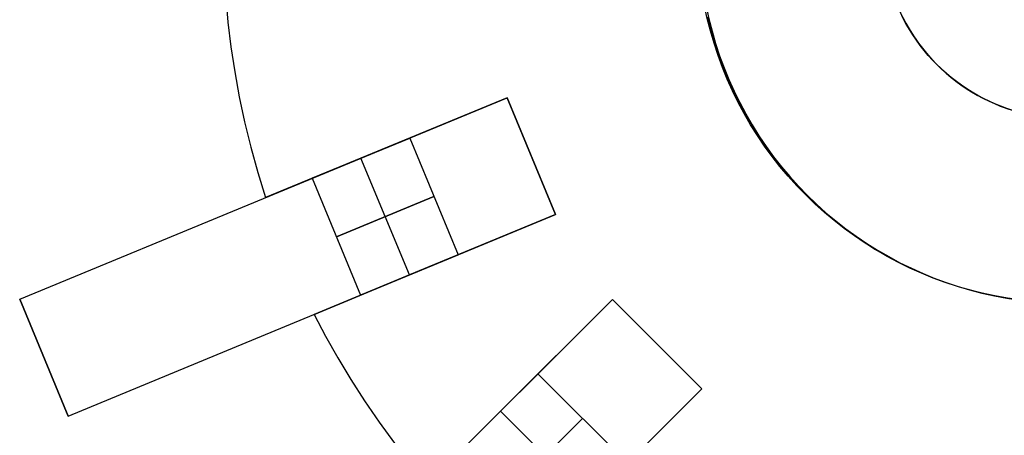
# Model space of a CAD drawing. Header units: millimetres. Extents: x 625 to 835, y 105 to 315.
# Tile 2 of 9: x 631 to 724, y 162 to 202. Entities that reach past the tile are written whole.
import ezdxf

# ---------------------------------------------------------------- set-up
doc = ezdxf.new("R2010")
doc.units = ezdxf.units.MM

msp = doc.modelspace()

# ---------------------------------------------------------------- linework, layer by layer
at = {"extrusion": (0.000142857, -2.84161e-05, 1)}
msp.add_lwpolyline([(697.739, 223.379), (697.294, 222.251), (696.889, 221.108), (696.524, 219.951), (696.199, 218.783), (695.914, 217.604), (695.671, 216.416), (695.469, 215.221), (695.308, 214.019), (695.189, 212.812), (695.112, 211.602), (695.077, 210.389), (695.084, 209.177), (695.133, 207.965), (695.224, 206.756), (695.357, 205.55), (695.531, 204.35), (695.747, 203.157), (696.005, 201.972), (696.303, 200.796), (696.641, 199.632), (697.02, 198.48), (697.438, 197.342), (697.896, 196.219), (698.392, 195.112), (698.926, 194.023), (699.498, 192.954), (700.106, 191.905), (700.751, 190.878), (701.43, 189.873), (702.144, 188.893), (702.892, 187.938), (703.672, 187.009), (704.484, 186.109), (705.326, 185.236), (706.198, 184.394), (707.099, 183.582), (708.028, 182.802), (708.983, 182.055), (709.963, 181.341), (710.967, 180.661), (711.995, 180.017), (713.044, 179.408), (714.113, 178.837), (715.202, 178.302), (716.308, 177.806), (717.431, 177.349), (718.57, 176.93), (719.722, 176.551), (720.886, 176.213), (722.062, 175.915), (723.247, 175.658), (724.44, 175.442), (725.64, 175.267), (726.845, 175.134), (728.055, 175.043), (729.266, 174.994), (730.479, 174.987), (731.691, 175.022), (732.902, 175.099), (734.108, 175.218), (735.31, 175.379), (736.506, 175.581), (737.694, 175.825), (738.873, 176.109), (740.041, 176.434), (741.198, 176.799), (742.341, 177.205), (743.469, 177.649), (744.581, 178.133), (745.676, 178.654), (746.752, 179.214), (747.808, 179.81), (748.842, 180.442), (749.855, 181.11), (750.843, 181.813), (751.807, 182.549), (752.744, 183.318), (753.654, 184.12), (754.536, 184.952), (755.389, 185.815), (756.211, 186.706), (757.002, 187.625), (757.76, 188.572), (758.485, 189.544), (759.176, 190.54), (759.832, 191.56), (760.453, 192.602), (761.037, 193.665), (761.584, 194.747), (762.093, 195.848), (762.563, 196.966), (762.995, 198.099), (763.387, 199.246), (763.739, 200.407), (764.05, 201.579), (764.321, 202.761), (764.551, 203.952), (764.739, 205.15), (764.886, 206.353), (764.991, 207.562), (765.054, 208.773), (765.075, 209.985)], dxfattribs=at)
at = {"extrusion": (-0.000142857, 2.84161e-05, 1)}
msp.add_lwpolyline([(764.927, 210.015), (764.906, 208.802), (764.843, 207.591), (764.738, 206.383), (764.591, 205.179), (764.403, 203.981), (764.173, 202.79), (763.902, 201.608), (763.591, 200.436), (763.239, 199.276), (762.847, 198.128), (762.415, 196.995), (761.945, 195.877), (761.436, 194.777), (760.889, 193.694), (760.305, 192.631), (759.684, 191.589), (759.028, 190.57), (758.337, 189.573), (757.612, 188.601), (756.854, 187.655), (756.063, 186.736), (755.241, 185.844), (754.388, 184.982), (753.506, 184.149), (752.596, 183.348), (751.659, 182.579), (750.695, 181.842), (749.707, 181.14), (748.694, 180.472), (747.66, 179.839), (746.604, 179.243), (745.528, 178.684), (744.433, 178.162), (743.321, 177.679), (742.193, 177.234), (741.05, 176.829), (739.893, 176.464), (738.725, 176.138), (737.546, 175.854), (736.358, 175.61), (735.162, 175.408), (733.96, 175.248), (732.754, 175.129), (731.543, 175.052), (730.331, 175.017), (729.118, 175.024), (727.907, 175.073), (726.697, 175.164), (725.492, 175.297), (724.292, 175.471), (723.099, 175.687), (721.914, 175.944), (720.738, 176.242), (719.574, 176.581), (718.422, 176.96), (717.283, 177.378), (716.16, 177.836), (715.054, 178.332), (713.965, 178.866), (712.896, 179.438), (711.847, 180.046), (710.819, 180.69), (709.815, 181.37), (708.835, 182.084), (707.88, 182.831), (706.951, 183.612), (706.05, 184.423), (705.178, 185.266), (704.336, 186.138), (703.524, 187.039), (702.744, 187.967), (701.996, 188.922), (701.282, 189.903), (700.603, 190.907), (699.958, 191.934), (699.35, 192.983), (698.778, 194.053), (698.244, 195.142), (697.748, 196.248), (697.29, 197.371), (696.872, 198.509), (696.493, 199.661), (696.155, 200.826), (695.857, 202.001), (695.599, 203.186), (695.383, 204.38), (695.209, 205.58), (695.076, 206.785), (694.985, 207.994), (694.936, 209.206), (694.929, 210.419), (694.964, 211.631), (695.041, 212.841), (695.16, 214.048), (695.321, 215.25), (695.523, 216.446), (695.766, 217.634), (696.051, 218.813), (696.376, 219.981), (696.741, 221.137), (697.146, 222.28), (697.591, 223.408)], dxfattribs=at)
at = {"extrusion": (0.000285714, -5.68321e-05, 1)}
msp.add_lwpolyline([(713.836, 216.696), (713.613, 216.132), (713.411, 215.561), (713.228, 214.983), (713.065, 214.398), (712.923, 213.809), (712.801, 213.215), (712.7, 212.617), (712.62, 212.016), (712.561, 211.413), (712.522, 210.808), (712.505, 210.201), (712.508, 209.595), (712.533, 208.989), (712.578, 208.385), (712.644, 207.782), (712.732, 207.182), (712.84, 206.585), (712.968, 205.993), (713.117, 205.405), (713.287, 204.823), (713.476, 204.247), (713.685, 203.678), (713.914, 203.116), (714.162, 202.563), (714.429, 202.018), (714.715, 201.484), (715.019, 200.959), (715.341, 200.446), (715.681, 199.943), (716.038, 199.453), (716.412, 198.976), (716.802, 198.512), (717.208, 198.061), (717.629, 197.625), (718.065, 197.204), (718.516, 196.798), (718.98, 196.408), (719.457, 196.034), (719.947, 195.677), (720.45, 195.337), (720.963, 195.015), (721.488, 194.711), (722.023, 194.425), (722.567, 194.158), (723.12, 193.91), (723.682, 193.681), (724.251, 193.472), (724.827, 193.282), (725.409, 193.113), (725.997, 192.964), (726.589, 192.836), (727.186, 192.728), (727.786, 192.64), (728.389, 192.574), (728.993, 192.529), (729.599, 192.504), (730.206, 192.5), (730.812, 192.518), (731.417, 192.556), (732.02, 192.616), (732.621, 192.696), (733.219, 192.797), (733.813, 192.919), (734.402, 193.061), (734.987, 193.224), (735.565, 193.407), (736.136, 193.609), (736.7, 193.831), (737.256, 194.073), (737.804, 194.334), (738.342, 194.614), (738.87, 194.912), (739.387, 195.228), (739.893, 195.562), (740.388, 195.913), (740.869, 196.281), (741.338, 196.666), (741.793, 197.067), (742.234, 197.483), (742.66, 197.914), (743.071, 198.36), (743.467, 198.82), (743.846, 199.293), (744.209, 199.779), (744.554, 200.277), (744.882, 200.787), (745.192, 201.308), (745.484, 201.839), (745.758, 202.38), (746.012, 202.931), (746.248, 203.49), (746.463, 204.056), (746.659, 204.63), (746.835, 205.21), (746.991, 205.796), (747.127, 206.387), (747.241, 206.983), (747.336, 207.582), (747.409, 208.183), (747.461, 208.788), (747.493, 209.393), (747.503, 209.999)], dxfattribs=at)
at = {"extrusion": (-0.000285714, 5.68321e-05, 1)}
msp.add_lwpolyline([(747.5, 210), (747.489, 209.394), (747.458, 208.788), (747.406, 208.184), (747.332, 207.582), (747.238, 206.983), (747.123, 206.388), (746.988, 205.797), (746.832, 205.211), (746.656, 204.631), (746.46, 204.057), (746.244, 203.49), (746.009, 202.931), (745.754, 202.381), (745.481, 201.84), (745.189, 201.308), (744.879, 200.787), (744.551, 200.278), (744.205, 199.779), (743.843, 199.293), (743.463, 198.82), (743.068, 198.36), (742.657, 197.915), (742.231, 197.484), (741.79, 197.067), (741.335, 196.667), (740.866, 196.282), (740.384, 195.914), (739.89, 195.563), (739.384, 195.229), (738.866, 194.912), (738.338, 194.614), (737.8, 194.335), (737.253, 194.074), (736.697, 193.832), (736.133, 193.61), (735.561, 193.407), (734.983, 193.224), (734.399, 193.062), (733.81, 192.92), (733.216, 192.798), (732.618, 192.697), (732.017, 192.617), (731.413, 192.557), (730.808, 192.519), (730.202, 192.501), (729.596, 192.505), (728.99, 192.529), (728.385, 192.575), (727.783, 192.641), (727.183, 192.728), (726.586, 192.836), (725.993, 192.965), (725.406, 193.114), (724.823, 193.283), (724.247, 193.473), (723.678, 193.682), (723.117, 193.911), (722.563, 194.159), (722.019, 194.426), (721.484, 194.712), (720.96, 195.016), (720.446, 195.338), (719.944, 195.678), (719.454, 196.035), (718.976, 196.408), (718.512, 196.798), (718.062, 197.204), (717.626, 197.626), (717.204, 198.062), (716.798, 198.512), (716.408, 198.976), (716.035, 199.454), (715.678, 199.944), (715.338, 200.446), (715.016, 200.96), (714.712, 201.484), (714.426, 202.019), (714.159, 202.564), (713.911, 203.117), (713.682, 203.678), (713.472, 204.247), (713.283, 204.823), (713.114, 205.406), (712.965, 205.993), (712.836, 206.586), (712.728, 207.183), (712.641, 207.783), (712.575, 208.385), (712.529, 208.99), (712.505, 209.596), (712.501, 210.202), (712.519, 210.808), (712.557, 211.413), (712.617, 212.017), (712.697, 212.618), (712.798, 213.216), (712.92, 213.81), (713.062, 214.399), (713.224, 214.983), (713.407, 215.561), (713.61, 216.133), (713.832, 216.697)], dxfattribs=at)
for points in [[(650.225, 204), (650.435, 201.672), (650.715, 199.325), (651.07, 196.962), (651.499, 194.585), (652.006, 192.199), (652.591, 189.806), (653.256, 187.41), (654.002, 185.015)], [(650.225, 204), (650.435, 201.672), (650.715, 199.325), (651.07, 196.962), (651.499, 194.585), (652.006, 192.199), (652.591, 189.806), (653.256, 187.41), (654.002, 185.015)], [(650.225, 204), (650.435, 201.672), (650.715, 199.325), (651.07, 196.962), (651.499, 194.585), (652.006, 192.199), (652.591, 189.806), (653.256, 187.41), (654.002, 185.015)], [(650.225, 204), (650.435, 201.672), (650.715, 199.325), (651.07, 196.962), (651.499, 194.585), (652.006, 192.199), (652.591, 189.806), (653.256, 187.41), (654.002, 185.015)], [(650.225, 204), (650.435, 201.672), (650.715, 199.325), (651.07, 196.962), (651.499, 194.585), (652.006, 192.199), (652.591, 189.806), (653.256, 187.41), (654.002, 185.015)], [(650.225, 204), (650.435, 201.672), (650.715, 199.325), (651.07, 196.962), (651.499, 194.585), (652.006, 192.199), (652.591, 189.806), (653.256, 187.41), (654.002, 185.015)], [(695.887, 202.169), (696.18, 200.99), (696.513, 199.822), (696.886, 198.666), (697.299, 197.523), (697.752, 196.396), (698.244, 195.285), (698.774, 194.192), (699.341, 193.117), (699.945, 192.063), (700.586, 191.031), (701.262, 190.022), (701.973, 189.036), (702.717, 188.076), (703.495, 187.143), (704.304, 186.236), (705.144, 185.359), (706.014, 184.511), (706.913, 183.694), (707.84, 182.909), (708.794, 182.156), (709.773, 181.437), (710.777, 180.752), (711.803, 180.102), (712.852, 179.489), (713.921, 178.912), (715.01, 178.373), (716.117, 177.871), (717.24, 177.409), (718.379, 176.986), (719.532, 176.602), (720.697, 176.259), (721.874, 175.956), (723.06, 175.695), (724.255, 175.475)], [(714.387, 202.096), (714.67, 201.559), (714.973, 201.032), (715.293, 200.516), (715.631, 200.011), (715.986, 199.518), (716.359, 199.038), (716.747, 198.571), (717.152, 198.118), (717.572, 197.679), (718.007, 197.256), (718.457, 196.847), (718.92, 196.454), (719.397, 196.078), (719.887, 195.718), (720.388, 195.376), (720.902, 195.051), (721.426, 194.744), (721.961, 194.456), (722.505, 194.186), (723.058, 193.936), (723.62, 193.704), (724.189, 193.493)], [(630.697, 175.362), (676.891, 194.496)], [(676.891, 194.496), (663.032, 188.755)], [(663.032, 188.755), (676.891, 194.496)], [(676.891, 194.496), (663.032, 188.755)], [(663.032, 188.755), (676.891, 194.496)], [(681.483, 183.409), (676.891, 194.496)], [(676.891, 194.496), (681.483, 183.409)], [(676.891, 194.496), (681.483, 183.409)], [(676.891, 194.496), (681.483, 183.409)], [(681.483, 183.409), (676.891, 194.496)], [(681.483, 183.409), (676.891, 194.496)], [(667.652, 190.669), (658.413, 186.842)], [(658.413, 186.842), (667.652, 190.669)], [(667.652, 190.669), (672.244, 179.582)], [(667.652, 190.669), (672.244, 179.582)], [(663.032, 188.755), (654.002, 185.015)], [(654.002, 185.015), (663.032, 188.755)], [(663.032, 188.755), (654.002, 185.015)], [(654.002, 185.015), (663.032, 188.755)], [(667.625, 177.669), (663.032, 188.755)], [(667.625, 177.669), (663.032, 188.755)], [(658.413, 186.842), (663.005, 175.755)], [(658.413, 186.842), (663.005, 175.755)], [(660.709, 181.299), (669.948, 185.126)], [(669.948, 185.126), (660.709, 181.299)], [(635.289, 164.275), (681.483, 183.409)], [(667.625, 177.669), (681.483, 183.409)], [(681.483, 183.409), (667.625, 177.669)], [(667.625, 177.669), (681.483, 183.409)], [(681.483, 183.409), (667.625, 177.669)], [(663.005, 175.755), (672.244, 179.582)], [(672.244, 179.582), (663.005, 175.755)], [(658.594, 173.928), (667.625, 177.669)], [(667.625, 177.669), (658.594, 173.928)], [(658.594, 173.928), (667.625, 177.669)], [(667.625, 177.669), (658.594, 173.928)], [(630.697, 175.362), (635.289, 164.275)], [(630.697, 175.362), (635.289, 164.275)], [(635.289, 164.275), (630.697, 175.362)], [(651.511, 139.996), (686.866, 175.352)], [(686.866, 175.352), (676.26, 164.745)], [(676.26, 164.745), (686.866, 175.352)], [(686.866, 175.352), (676.26, 164.745)], [(676.26, 164.745), (686.866, 175.352)], [(695.352, 166.866), (686.866, 175.352)], [(686.866, 175.352), (695.352, 166.866)], [(686.866, 175.352), (695.352, 166.866)], [(686.866, 175.352), (695.352, 166.866)], [(695.352, 166.866), (686.866, 175.352)], [(695.352, 166.866), (686.866, 175.352)], [(658.594, 173.928), (659.678, 171.858), (660.836, 169.797), (662.067, 167.749), (663.374, 165.718), (664.755, 163.707), (666.211, 161.72), (667.742, 159.761), (669.348, 157.833)], [(658.594, 173.928), (659.678, 171.858), (660.836, 169.797), (662.067, 167.749), (663.374, 165.718), (664.755, 163.707), (666.211, 161.72), (667.742, 159.761), (669.348, 157.833)], [(658.594, 173.928), (659.678, 171.858), (660.836, 169.797), (662.067, 167.749), (663.374, 165.718), (664.755, 163.707), (666.211, 161.72), (667.742, 159.761), (669.348, 157.833)], [(658.594, 173.928), (659.678, 171.858), (660.836, 169.797), (662.067, 167.749), (663.374, 165.718), (664.755, 163.707), (666.211, 161.72), (667.742, 159.761), (669.348, 157.833)], [(658.594, 173.928), (659.678, 171.858), (660.836, 169.797), (662.067, 167.749), (663.374, 165.718), (664.755, 163.707), (666.211, 161.72), (667.742, 159.761), (669.348, 157.833)], [(658.594, 173.928), (659.678, 171.858), (660.836, 169.797), (662.067, 167.749), (663.374, 165.718), (664.755, 163.707), (666.211, 161.72), (667.742, 159.761), (669.348, 157.833)], [(679.795, 168.281), (672.724, 161.21)], [(672.724, 161.21), (679.795, 168.281)], [(679.795, 168.281), (688.281, 159.795)], [(679.795, 168.281), (688.281, 159.795)], [(659.996, 131.511), (695.352, 166.866)], [(684.745, 156.26), (695.352, 166.866)], [(695.352, 166.866), (684.745, 156.26)], [(684.745, 156.26), (695.352, 166.866)], [(695.352, 166.866), (684.745, 156.26)], [(676.26, 164.745), (669.348, 157.833)], [(669.348, 157.833), (676.26, 164.745)], [(676.26, 164.745), (669.348, 157.833)], [(669.348, 157.833), (676.26, 164.745)], [(684.745, 156.26), (676.26, 164.745)], [(684.745, 156.26), (676.26, 164.745)], [(676.967, 156.967), (684.038, 164.038)], [(684.038, 164.038), (676.967, 156.967)]]:
    msp.add_lwpolyline(points)
at = {"extrusion": (-0.382683, 0.92388, 1.06194e-15)}
msp.add_lwpolyline([(-699.796, -0.005), (-699.79, 0.336), (-699.772, 0.677), (-699.743, 1.018), (-699.702, 1.357), (-699.65, 1.694), (-699.586, 2.03), (-699.511, 2.363), (-699.425, 2.693), (-699.327, 3.02), (-699.218, 3.344), (-699.098, 3.664), (-698.968, 3.979), (-698.826, 4.29), (-698.674, 4.596), (-698.512, 4.896), (-698.34, 5.191), (-698.157, 5.48), (-697.965, 5.762), (-697.764, 6.037), (-697.553, 6.306), (-697.333, 6.567), (-697.104, 6.821), (-696.867, 7.066), (-696.621, 7.303), (-696.368, 7.532), (-696.106, 7.752), (-695.838, 7.963), (-695.562, 8.165), (-695.28, 8.357), (-694.991, 8.539), (-694.697, 8.712), (-694.396, 8.874), (-694.09, 9.026), (-693.78, 9.167), (-693.464, 9.298), (-693.144, 9.418), (-692.821, 9.526), (-692.494, 9.624), (-692.163, 9.711), (-691.83, 9.786), (-691.495, 9.85), (-691.157, 9.902), (-690.818, 9.943), (-690.478, 9.972), (-690.137, 9.989), (-689.796, 9.995)], dxfattribs=at)
at = {"extrusion": (-0.382683, 0.92388, -1.26933e-14)}
msp.add_lwpolyline([(-699.796, -524.005), (-699.79, -524.346), (-699.772, -524.687), (-699.743, -525.028), (-699.702, -525.367), (-699.65, -525.704), (-699.586, -526.04), (-699.511, -526.373), (-699.425, -526.703), (-699.327, -527.03), (-699.218, -527.354), (-699.098, -527.674), (-698.968, -527.989), (-698.826, -528.3), (-698.674, -528.606), (-698.512, -528.906), (-698.34, -529.201), (-698.157, -529.49), (-697.965, -529.772), (-697.764, -530.047), (-697.553, -530.316), (-697.333, -530.577), (-697.104, -530.831), (-696.867, -531.076), (-696.621, -531.313), (-696.368, -531.542), (-696.106, -531.762), (-695.838, -531.973), (-695.562, -532.175), (-695.28, -532.367), (-694.991, -532.549), (-694.697, -532.722), (-694.396, -532.884), (-694.09, -533.036), (-693.78, -533.177), (-693.464, -533.308), (-693.144, -533.428), (-692.821, -533.536), (-692.494, -533.634), (-692.163, -533.721), (-691.83, -533.796), (-691.495, -533.86), (-691.157, -533.912), (-690.818, -533.953), (-690.478, -533.982), (-690.137, -533.999), (-689.796, -534.005)], dxfattribs=at)
msp.add_lwpolyline([(-699.796, -524.005), (-699.79, -524.346), (-699.772, -524.687), (-699.743, -525.028), (-699.702, -525.367), (-699.65, -525.704), (-699.586, -526.04), (-699.511, -526.373), (-699.425, -526.703), (-699.327, -527.03), (-699.218, -527.354), (-699.098, -527.674), (-698.968, -527.989), (-698.826, -528.3), (-698.674, -528.606), (-698.512, -528.906), (-698.34, -529.201), (-698.157, -529.49), (-697.965, -529.772), (-697.764, -530.047), (-697.553, -530.316), (-697.333, -530.577), (-697.104, -530.831), (-696.867, -531.076), (-696.621, -531.313), (-696.368, -531.542), (-696.106, -531.762), (-695.838, -531.973), (-695.562, -532.175), (-695.28, -532.367), (-694.991, -532.549), (-694.697, -532.722), (-694.396, -532.884), (-694.09, -533.036), (-693.78, -533.177), (-693.464, -533.308), (-693.144, -533.428), (-692.821, -533.536), (-692.494, -533.634), (-692.163, -533.721), (-691.83, -533.796), (-691.495, -533.86), (-691.157, -533.912), (-690.818, -533.953), (-690.478, -533.982), (-690.137, -533.999), (-689.796, -534.005)], dxfattribs=at)
at = {"extrusion": (1, 0, 0)}
for points in [[(194.496, -512.005), (194.496, -12.005)], [(188.952, -12.005), (188.952, -512.005)], [(184.929, 9.575), (184.929, -533.585)], [(185.015, -524.005), (185.015, -512.005)], [(185.015, -12.005), (185.015, -0.005)], [(183.409, -12.005), (183.409, -512.005)], [(175.362, -20.005), (175.362, -504.005)], [(175.352, -512.005), (175.352, -12.005)], [(173.842, 9.575), (173.842, -533.585)], [(173.928, -524.005), (173.928, -512.005)], [(173.928, -12.005), (173.928, -0.005)], [(171.109, -12.005), (171.109, -512.005)], [(169.818, -504.005), (169.818, -20.005)], [(166.866, -12.005), (166.866, -512.005)], [(164.275, -504.005), (164.275, -20.005)]]:
    msp.add_lwpolyline(points, dxfattribs=at)
at = {"extrusion": (-0.382683, 0.92388, 7.85193e-16)}
msp.add_lwpolyline([(-689.796, 9.995), (-690.137, 9.989), (-690.478, 9.972), (-690.818, 9.943), (-691.157, 9.902), (-691.495, 9.85), (-691.83, 9.786), (-692.163, 9.711), (-692.494, 9.624), (-692.821, 9.526), (-693.144, 9.418), (-693.464, 9.298), (-693.78, 9.167), (-694.09, 9.026), (-694.396, 8.874), (-694.697, 8.712), (-694.991, 8.539), (-695.28, 8.357), (-695.562, 8.165), (-695.838, 7.963), (-696.106, 7.752), (-696.368, 7.532), (-696.621, 7.303), (-696.867, 7.066), (-697.104, 6.821), (-697.333, 6.567), (-697.553, 6.306), (-697.764, 6.037), (-697.965, 5.762), (-698.157, 5.48), (-698.34, 5.191), (-698.512, 4.896), (-698.674, 4.596), (-698.826, 4.29), (-698.968, 3.979), (-699.098, 3.664), (-699.218, 3.344), (-699.327, 3.02), (-699.425, 2.693), (-699.511, 2.363), (-699.586, 2.03), (-699.65, 1.694), (-699.702, 1.357), (-699.743, 1.018), (-699.772, 0.677), (-699.79, 0.336), (-699.796, -0.005)], dxfattribs=at)
at = {"extrusion": (-0.382683, 0.92388, -1.96988e-15)}
msp.add_lwpolyline([(-699.796, -524.005), (-699.79, -524.346), (-699.772, -524.687), (-699.743, -525.028), (-699.702, -525.367), (-699.65, -525.704), (-699.586, -526.04), (-699.511, -526.373), (-699.425, -526.703), (-699.327, -527.03), (-699.218, -527.354), (-699.098, -527.674), (-698.968, -527.989), (-698.826, -528.3), (-698.674, -528.606), (-698.512, -528.906), (-698.34, -529.201), (-698.157, -529.49), (-697.965, -529.772), (-697.764, -530.047), (-697.553, -530.316), (-697.333, -530.577), (-697.104, -530.831), (-696.867, -531.076), (-696.621, -531.313), (-696.368, -531.542), (-696.106, -531.762), (-695.838, -531.973), (-695.562, -532.175), (-695.28, -532.367), (-694.991, -532.549), (-694.697, -532.722), (-694.396, -532.884), (-694.09, -533.036), (-693.78, -533.177), (-693.464, -533.308), (-693.144, -533.428), (-692.821, -533.536), (-692.494, -533.634), (-692.163, -533.721), (-691.83, -533.796), (-691.495, -533.86), (-691.157, -533.912), (-690.818, -533.953), (-690.478, -533.982), (-690.137, -533.999), (-689.796, -534.005)], dxfattribs=at)
at = {"extrusion": (-0.382683, 0.92388, 1.74142e-15)}
msp.add_lwpolyline([(-679.796, 9.995), (-678.771, 9.978), (-677.748, 9.925), (-676.728, 9.838), (-675.711, 9.716), (-674.698, 9.559), (-673.692, 9.368), (-672.693, 9.142), (-671.702, 8.883), (-670.72, 8.589), (-669.749, 8.263), (-668.79, 7.903), (-667.844, 7.511), (-666.911, 7.087), (-665.994, 6.632), (-665.092, 6.145), (-664.208, 5.628), (-663.342, 5.08), (-662.495, 4.504), (-661.668, 3.899), (-660.863, 3.266), (-660.079, 2.606), (-659.319, 1.92), (-658.582, 1.208), (-657.871, 0.472), (-657.184, -0.289), (-656.524, -1.072), (-655.891, -1.878), (-655.286, -2.705), (-654.71, -3.551), (-654.163, -4.417), (-653.646, -5.302), (-653.159, -6.203), (-652.703, -7.12), (-652.279, -8.053), (-651.887, -8.999), (-651.528, -9.959), (-651.201, -10.93), (-650.908, -11.911), (-650.649, -12.902), (-650.423, -13.901), (-650.232, -14.908), (-650.075, -15.92), (-649.953, -16.937), (-649.866, -17.958), (-649.813, -18.981), (-649.796, -20.005)], dxfattribs=at)
at = {"extrusion": (-0.382683, 0.92388, 8.16179e-15)}
msp.add_lwpolyline([(-649.796, -504.005), (-649.813, -505.029), (-649.866, -506.052), (-649.953, -507.073), (-650.075, -508.09), (-650.232, -509.102), (-650.423, -510.109), (-650.649, -511.108), (-650.908, -512.099), (-651.201, -513.08), (-651.528, -514.051), (-651.887, -515.011), (-652.279, -515.957), (-652.703, -516.89), (-653.159, -517.807), (-653.646, -518.708), (-654.163, -519.593), (-654.71, -520.459), (-655.286, -521.305), (-655.891, -522.132), (-656.524, -522.938), (-657.184, -523.721), (-657.871, -524.482), (-658.582, -525.218), (-659.319, -525.93), (-660.079, -526.616), (-660.863, -527.276), (-661.668, -527.909), (-662.495, -528.514), (-663.342, -529.09), (-664.208, -529.638), (-665.092, -530.155), (-665.994, -530.642), (-666.911, -531.097), (-667.844, -531.521), (-668.79, -531.913), (-669.749, -532.273), (-670.72, -532.599), (-671.702, -532.893), (-672.693, -533.152), (-673.692, -533.378), (-674.698, -533.569), (-675.711, -533.726), (-676.728, -533.848), (-677.748, -533.935), (-678.771, -533.988), (-679.796, -534.005)], dxfattribs=at)
at = {"extrusion": (-0.382683, 0.92388, -2.95668e-15)}
msp.add_lwpolyline([(-689.796, 9.995), (-690.137, 9.989), (-690.478, 9.972), (-690.818, 9.943), (-691.157, 9.902), (-691.495, 9.85), (-691.83, 9.786), (-692.163, 9.711), (-692.494, 9.624), (-692.821, 9.526), (-693.144, 9.418), (-693.464, 9.298), (-693.78, 9.167), (-694.09, 9.026), (-694.396, 8.874), (-694.697, 8.712), (-694.991, 8.539), (-695.28, 8.357), (-695.562, 8.165), (-695.838, 7.963), (-696.106, 7.752), (-696.368, 7.532), (-696.621, 7.303), (-696.867, 7.066), (-697.104, 6.821), (-697.333, 6.567), (-697.553, 6.306), (-697.764, 6.037), (-697.965, 5.762), (-698.157, 5.48), (-698.34, 5.191), (-698.512, 4.896), (-698.674, 4.596), (-698.826, 4.29), (-698.968, 3.979), (-699.098, 3.664), (-699.218, 3.344), (-699.327, 3.02), (-699.425, 2.693), (-699.511, 2.363), (-699.586, 2.03), (-699.65, 1.694), (-699.702, 1.357), (-699.743, 1.018), (-699.772, 0.677), (-699.79, 0.336), (-699.796, -0.005)], dxfattribs=at)
at = {"extrusion": (-0.382683, 0.92388, -4.59295e-16)}
msp.add_lwpolyline([(-649.796, -20.005), (-649.813, -18.981), (-649.866, -17.958), (-649.953, -16.937), (-650.075, -15.92), (-650.232, -14.908), (-650.423, -13.901), (-650.649, -12.902), (-650.908, -11.911), (-651.201, -10.93), (-651.528, -9.959), (-651.887, -8.999), (-652.279, -8.053), (-652.703, -7.12), (-653.159, -6.203), (-653.646, -5.302), (-654.163, -4.417), (-654.71, -3.551), (-655.286, -2.705), (-655.891, -1.878), (-656.524, -1.072), (-657.184, -0.289), (-657.871, 0.472), (-658.582, 1.208), (-659.319, 1.92), (-660.079, 2.606), (-660.863, 3.266), (-661.668, 3.899), (-662.495, 4.504), (-663.342, 5.08), (-664.208, 5.628), (-665.092, 6.145), (-665.994, 6.632), (-666.911, 7.087), (-667.844, 7.511), (-668.79, 7.903), (-669.749, 8.263), (-670.72, 8.589), (-671.702, 8.883), (-672.693, 9.142), (-673.692, 9.368), (-674.698, 9.559), (-675.711, 9.716), (-676.728, 9.838), (-677.748, 9.925), (-678.771, 9.978), (-679.796, 9.995)], dxfattribs=at)
at = {"extrusion": (-0.382683, 0.92388, 2.42774e-15)}
msp.add_lwpolyline([(-679.796, -534.005), (-678.771, -533.988), (-677.748, -533.935), (-676.728, -533.848), (-675.711, -533.726), (-674.698, -533.569), (-673.692, -533.378), (-672.693, -533.152), (-671.702, -532.893), (-670.72, -532.599), (-669.749, -532.273), (-668.79, -531.913), (-667.844, -531.521), (-666.911, -531.097), (-665.994, -530.642), (-665.092, -530.155), (-664.208, -529.638), (-663.342, -529.09), (-662.495, -528.514), (-661.668, -527.909), (-660.863, -527.276), (-660.079, -526.616), (-659.319, -525.93), (-658.582, -525.218), (-657.871, -524.482), (-657.184, -523.721), (-656.524, -522.938), (-655.891, -522.132), (-655.286, -521.305), (-654.71, -520.459), (-654.163, -519.593), (-653.646, -518.708), (-653.159, -517.807), (-652.703, -516.89), (-652.279, -515.957), (-651.887, -515.011), (-651.528, -514.051), (-651.201, -513.08), (-650.908, -512.099), (-650.649, -511.108), (-650.423, -510.109), (-650.232, -509.102), (-650.075, -508.09), (-649.953, -507.073), (-649.866, -506.052), (-649.813, -505.029), (-649.796, -504.005)], dxfattribs=at)
at = {"extrusion": (-0.382683, 0.92388, 5.27607e-15)}
msp.add_lwpolyline([(-649.796, -20.005), (-649.813, -18.981), (-649.866, -17.958), (-649.953, -16.937), (-650.075, -15.92), (-650.232, -14.908), (-650.423, -13.901), (-650.649, -12.902), (-650.908, -11.911), (-651.201, -10.93), (-651.528, -9.959), (-651.887, -8.999), (-652.279, -8.053), (-652.703, -7.12), (-653.159, -6.203), (-653.646, -5.302), (-654.163, -4.417), (-654.71, -3.551), (-655.286, -2.705), (-655.891, -1.878), (-656.524, -1.072), (-657.184, -0.289), (-657.871, 0.472), (-658.582, 1.208), (-659.319, 1.92), (-660.079, 2.606), (-660.863, 3.266), (-661.668, 3.899), (-662.495, 4.504), (-663.342, 5.08), (-664.208, 5.628), (-665.092, 6.145), (-665.994, 6.632), (-666.911, 7.087), (-667.844, 7.511), (-668.79, 7.903), (-669.749, 8.263), (-670.72, 8.589), (-671.702, 8.883), (-672.693, 9.142), (-673.692, 9.368), (-674.698, 9.559), (-675.711, 9.716), (-676.728, 9.838), (-677.748, 9.925), (-678.771, 9.978), (-679.796, 9.995)], dxfattribs=at)
at = {"extrusion": (-0.382683, 0.92388, 5.33954e-15)}
msp.add_lwpolyline([(-679.796, -534.005), (-678.771, -533.988), (-677.748, -533.935), (-676.728, -533.848), (-675.711, -533.726), (-674.698, -533.569), (-673.692, -533.378), (-672.693, -533.152), (-671.702, -532.893), (-670.72, -532.599), (-669.749, -532.273), (-668.79, -531.913), (-667.844, -531.521), (-666.911, -531.097), (-665.994, -530.642), (-665.092, -530.155), (-664.208, -529.638), (-663.342, -529.09), (-662.495, -528.514), (-661.668, -527.909), (-660.863, -527.276), (-660.079, -526.616), (-659.319, -525.93), (-658.582, -525.218), (-657.871, -524.482), (-657.184, -523.721), (-656.524, -522.938), (-655.891, -522.132), (-655.286, -521.305), (-654.71, -520.459), (-654.163, -519.593), (-653.646, -518.708), (-653.159, -517.807), (-652.703, -516.89), (-652.279, -515.957), (-651.887, -515.011), (-651.528, -514.051), (-651.201, -513.08), (-650.908, -512.099), (-650.649, -511.108), (-650.423, -510.109), (-650.232, -509.102), (-650.075, -508.09), (-649.953, -507.073), (-649.866, -506.052), (-649.813, -505.029), (-649.796, -504.005)], dxfattribs=at)
at = {"extrusion": (0.707107, -0.707107, 6.86161e-15)}
msp.add_lwpolyline([(609.68, -0.005), (609.675, 0.336), (609.657, 0.677), (609.628, 1.018), (609.587, 1.357), (609.535, 1.694), (609.471, 2.03), (609.396, 2.363), (609.31, 2.693), (609.212, 3.02), (609.103, 3.344), (608.983, 3.664), (608.852, 3.979), (608.711, 4.29), (608.559, 4.596), (608.397, 4.896), (608.225, 5.191), (608.042, 5.48), (607.85, 5.762), (607.648, 6.037), (607.437, 6.306), (607.218, 6.567), (606.989, 6.821), (606.751, 7.066), (606.506, 7.303), (606.252, 7.532), (605.991, 7.752), (605.723, 7.963), (605.447, 8.165), (605.165, 8.357), (604.876, 8.539), (604.581, 8.712), (604.281, 8.874), (603.975, 9.026), (603.664, 9.167), (603.349, 9.298), (603.029, 9.418), (602.706, 9.526), (602.378, 9.624), (602.048, 9.711), (601.715, 9.786), (601.379, 9.85), (601.042, 9.902), (600.703, 9.943), (600.363, 9.972), (600.022, 9.989), (599.68, 9.995)], dxfattribs=at)
at = {"extrusion": (0.707107, -0.707107, 5.4464e-15)}
msp.add_lwpolyline([(599.68, -534.005), (600.022, -533.999), (600.363, -533.982), (600.703, -533.953), (601.042, -533.912), (601.379, -533.86), (601.715, -533.796), (602.048, -533.721), (602.378, -533.634), (602.706, -533.536), (603.029, -533.428), (603.349, -533.308), (603.664, -533.177), (603.975, -533.036), (604.281, -532.884), (604.581, -532.722), (604.876, -532.549), (605.165, -532.367), (605.447, -532.175), (605.723, -531.973), (605.991, -531.762), (606.252, -531.542), (606.506, -531.313), (606.751, -531.076), (606.989, -530.831), (607.218, -530.577), (607.437, -530.316), (607.648, -530.047), (607.85, -529.772), (608.042, -529.49), (608.225, -529.201), (608.397, -528.906), (608.559, -528.606), (608.711, -528.3), (608.852, -527.989), (608.983, -527.674), (609.103, -527.354), (609.212, -527.03), (609.31, -526.703), (609.396, -526.373), (609.471, -526.04), (609.535, -525.704), (609.587, -525.367), (609.628, -525.028), (609.657, -524.687), (609.675, -524.346), (609.68, -524.005)], dxfattribs=at)
at = {"extrusion": (-0.707107, 0.707107, 1.24463e-14)}
msp.add_lwpolyline([(-599.68, 9.995), (-600.022, 9.989), (-600.363, 9.972), (-600.703, 9.943), (-601.042, 9.902), (-601.379, 9.85), (-601.715, 9.786), (-602.048, 9.711), (-602.378, 9.624), (-602.706, 9.526), (-603.029, 9.418), (-603.349, 9.298), (-603.664, 9.167), (-603.975, 9.026), (-604.281, 8.874), (-604.581, 8.712), (-604.876, 8.539), (-605.165, 8.357), (-605.447, 8.165), (-605.723, 7.963), (-605.991, 7.752), (-606.252, 7.532), (-606.506, 7.303), (-606.751, 7.066), (-606.989, 6.821), (-607.218, 6.567), (-607.437, 6.306), (-607.648, 6.037), (-607.85, 5.762), (-608.042, 5.48), (-608.225, 5.191), (-608.397, 4.896), (-608.559, 4.596), (-608.711, 4.29), (-608.852, 3.979), (-608.983, 3.664), (-609.103, 3.344), (-609.212, 3.02), (-609.31, 2.693), (-609.396, 2.363), (-609.471, 2.03), (-609.535, 1.694), (-609.587, 1.357), (-609.628, 1.018), (-609.657, 0.677), (-609.675, 0.336), (-609.68, -0.005)], dxfattribs=at)
at = {"extrusion": (-0.707107, 0.707107, -6.97225e-15)}
msp.add_lwpolyline([(-609.68, -524.005), (-609.675, -524.346), (-609.657, -524.687), (-609.628, -525.028), (-609.587, -525.367), (-609.535, -525.704), (-609.471, -526.04), (-609.396, -526.373), (-609.31, -526.703), (-609.212, -527.03), (-609.103, -527.354), (-608.983, -527.674), (-608.852, -527.989), (-608.711, -528.3), (-608.559, -528.606), (-608.397, -528.906), (-608.225, -529.201), (-608.042, -529.49), (-607.85, -529.772), (-607.648, -530.047), (-607.437, -530.316), (-607.218, -530.577), (-606.989, -530.831), (-606.751, -531.076), (-606.506, -531.313), (-606.252, -531.542), (-605.991, -531.762), (-605.723, -531.973), (-605.447, -532.175), (-605.165, -532.367), (-604.876, -532.549), (-604.581, -532.722), (-604.281, -532.884), (-603.975, -533.036), (-603.664, -533.177), (-603.349, -533.308), (-603.029, -533.428), (-602.706, -533.536), (-602.378, -533.634), (-602.048, -533.721), (-601.715, -533.796), (-601.379, -533.86), (-601.042, -533.912), (-600.703, -533.953), (-600.363, -533.982), (-600.022, -533.999), (-599.68, -534.005)], dxfattribs=at)
at = {"extrusion": (-0.707107, 0.707107, 8.87133e-15)}
msp.add_lwpolyline([(-599.68, 9.995), (-600.022, 9.989), (-600.363, 9.972), (-600.703, 9.943), (-601.042, 9.902), (-601.379, 9.85), (-601.715, 9.786), (-602.048, 9.711), (-602.378, 9.624), (-602.706, 9.526), (-603.029, 9.418), (-603.349, 9.298), (-603.664, 9.167), (-603.975, 9.026), (-604.281, 8.874), (-604.581, 8.712), (-604.876, 8.539), (-605.165, 8.357), (-605.447, 8.165), (-605.723, 7.963), (-605.991, 7.752), (-606.252, 7.532), (-606.506, 7.303), (-606.751, 7.066), (-606.989, 6.821), (-607.218, 6.567), (-607.437, 6.306), (-607.648, 6.037), (-607.85, 5.762), (-608.042, 5.48), (-608.225, 5.191), (-608.397, 4.896), (-608.559, 4.596), (-608.711, 4.29), (-608.852, 3.979), (-608.983, 3.664), (-609.103, 3.344), (-609.212, 3.02), (-609.31, 2.693), (-609.396, 2.363), (-609.471, 2.03), (-609.535, 1.694), (-609.587, 1.357), (-609.628, 1.018), (-609.657, 0.677), (-609.675, 0.336), (-609.68, -0.005)], dxfattribs=at)
at = {"extrusion": (0.707107, -0.707107, -6.8464e-15)}
msp.add_lwpolyline([(609.68, -524.005), (609.675, -524.346), (609.657, -524.687), (609.628, -525.028), (609.587, -525.367), (609.535, -525.704), (609.471, -526.04), (609.396, -526.373), (609.31, -526.703), (609.212, -527.03), (609.103, -527.354), (608.983, -527.674), (608.852, -527.989), (608.711, -528.3), (608.559, -528.606), (608.397, -528.906), (608.225, -529.201), (608.042, -529.49), (607.85, -529.772), (607.648, -530.047), (607.437, -530.316), (607.218, -530.577), (606.989, -530.831), (606.751, -531.076), (606.506, -531.313), (606.252, -531.542), (605.991, -531.762), (605.723, -531.973), (605.447, -532.175), (605.165, -532.367), (604.876, -532.549), (604.581, -532.722), (604.281, -532.884), (603.975, -533.036), (603.664, -533.177), (603.349, -533.308), (603.029, -533.428), (602.706, -533.536), (602.378, -533.634), (602.048, -533.721), (601.715, -533.796), (601.379, -533.86), (601.042, -533.912), (600.703, -533.953), (600.363, -533.982), (600.022, -533.999), (599.68, -534.005)], dxfattribs=at)

doc.saveas('drawing.dxf')
